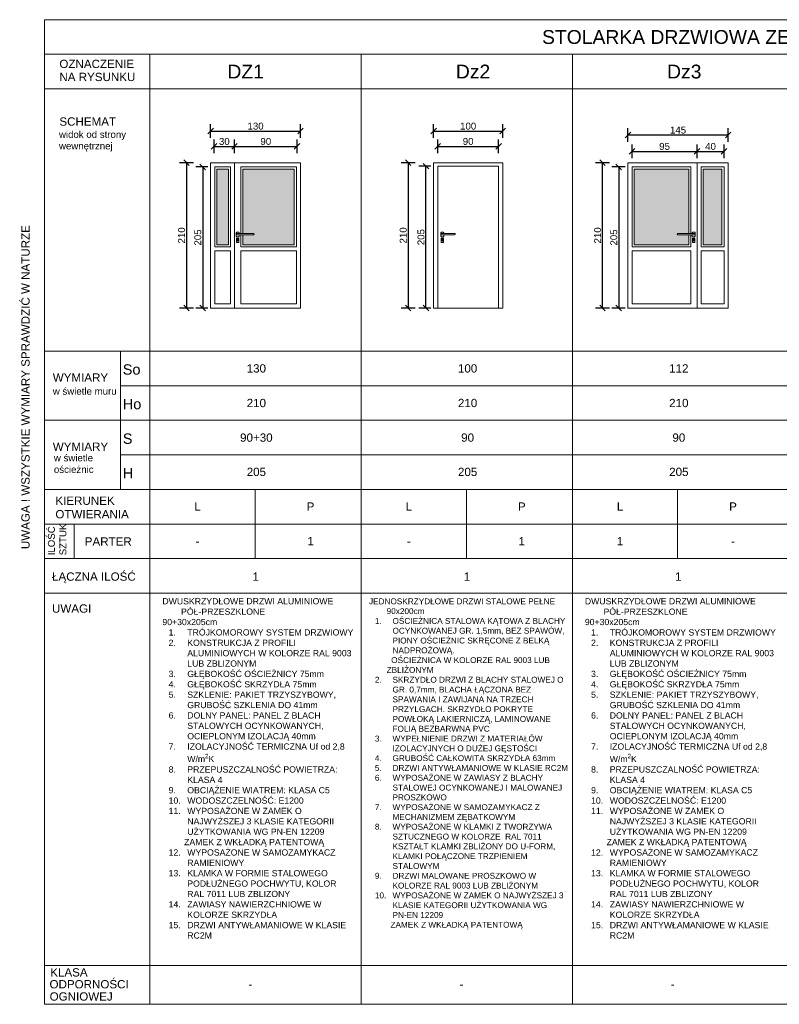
# Model space of a CAD drawing. Header units: millimetres. Extents: x -2720 to 125583, y -8970 to 34912.
# Tile 83 of 105: x 26169 to 27268, y 31447 to 32870. Entities that reach past the tile are written whole.
import ezdxf
from ezdxf.enums import TextEntityAlignment as Align

# ---------------------------------------------------------------- set-up
doc = ezdxf.new("R2010")
doc.units = ezdxf.units.MM
doc.layers.add('_opisy', color=24, linetype='Continuous')
doc.layers.add('A - hatch', color=253, linetype='Continuous', lineweight=5, transparency=0.6)
for name, color, linetype, lineweight in [('A - Opisy', 44, 'Continuous', 9), ('A_WIDOK', 141, 'Continuous', 13), ('DRZWI', 20, 'Continuous', 5), ('tabelka', 133, 'Continuous', 5)]:
    doc.layers.add(name, color=color, linetype=linetype, lineweight=lineweight)
doc.styles.add('ARIACE', font='arial.ttf')
doc.styles.get("Standard").update_dxf_attribs({"font": 'arial.ttf'})
doc.dimstyles.new('1 do 100', dxfattribs={"dimtxt": 10, "dimasz": 8, "dimexe": 10, "dimexo": 10, "dimgap": 2, "dimtad": 1, "dimdec": 0, "dimtxsty": 'Standard', "dimblk": 'OBLIQUE', "dimcen": 2.5, "dimadec": 0, "dimazin": 0, "dimtfac": 1, "dimtdec": 0, "dimtmove": 0, "dimatfit": 3, "dimldrblk": 'OBLIQUE', "dimfxl": 10, "dimfxlon": 1, "dimarcsym": 0})

# ---------------------------------------------------------------- blocks, each defined once
blk = doc.blocks.new('_Oblique')
at = {"color": 0, "linetype": 'ByBlock', "lineweight": -2}
blk.add_line((-0.5, -0.5), (0.5, 0.5), dxfattribs=at)
blk = doc.blocks.new('*D595')
at = {"layer": 'A_WIDOK', "color": 0, "linetype": 'ByBlock', "lineweight": -2, "transparency": 16777216}
for p, q in [((26450.2, 32676.9), (26450.2, 32696.9)), ((26479.8, 32676.9), (26479.8, 32696.9)), ((26450.2, 32686.9), (26479.8, 32686.9))]:
    blk.add_line(p, q, dxfattribs=at)
at = {"layer": 'Defpoints', "color": 0, "linetype": 'ByBlock', "transparency": 16777216}
for p in [(26479.8, 32686.9), (26450.2, 32657.2), (26479.8, 32663.2)]:
    blk.add_point(p, dxfattribs=at)
at = {"layer": 'A_WIDOK', "color": 0, "linetype": 'ByBlock', "lineweight": -2, "transparency": 16777216, "xscale": 8, "yscale": 8, "zscale": 8, "rotation": 180}
blk.add_blockref('_Oblique', (26450.2, 32686.9), dxfattribs=at)
at = {"layer": 'A_WIDOK', "color": 0, "linetype": 'ByBlock', "lineweight": -2, "transparency": 16777216, "xscale": 8, "yscale": 8, "zscale": 8}
blk.add_blockref('_Oblique', (26479.8, 32686.9), dxfattribs=at)
at = {"layer": 'A_WIDOK', "color": 0, "linetype": 'ByBlock', "transparency": 16777216, "insert": (26465, 32694), "char_height": 10, "attachment_point": 5}
blk.add_mtext('30', dxfattribs=at)
blk = doc.blocks.new('*D596')
at = {"layer": 'A_WIDOK', "color": 0, "linetype": 'ByBlock', "lineweight": -2, "transparency": 16777216}
for p, q in [((26479.8, 32676.9), (26479.8, 32696.9)), ((26570.2, 32676.9), (26570.2, 32696.9)), ((26479.8, 32686.9), (26570.2, 32686.9))]:
    blk.add_line(p, q, dxfattribs=at)
at = {"layer": 'Defpoints', "color": 0, "linetype": 'ByBlock', "transparency": 16777216}
for p in [(26570.2, 32686.9), (26479.8, 32657.2), (26570.2, 32657.2)]:
    blk.add_point(p, dxfattribs=at)
at = {"layer": 'A_WIDOK', "color": 0, "linetype": 'ByBlock', "lineweight": -2, "transparency": 16777216, "xscale": 8, "yscale": 8, "zscale": 8, "rotation": 180}
blk.add_blockref('_Oblique', (26479.8, 32686.9), dxfattribs=at)
at = {"layer": 'A_WIDOK', "color": 0, "linetype": 'ByBlock', "lineweight": -2, "transparency": 16777216, "xscale": 8, "yscale": 8, "zscale": 8}
blk.add_blockref('_Oblique', (26570.2, 32686.9), dxfattribs=at)
at = {"layer": 'A_WIDOK', "color": 0, "linetype": 'ByBlock', "transparency": 16777216, "insert": (26525, 32694), "char_height": 10, "attachment_point": 5}
blk.add_mtext('90', dxfattribs=at)
blk = doc.blocks.new('*D597')
at = {"layer": 'A_WIDOK', "color": 0, "linetype": 'ByBlock', "lineweight": -2, "transparency": 16777216}
for p, q in [((26445.2, 32699), (26445.2, 32719)), ((26575.2, 32699), (26575.2, 32719)), ((26445.2, 32709), (26575.2, 32709))]:
    blk.add_line(p, q, dxfattribs=at)
at = {"layer": 'Defpoints', "color": 0, "linetype": 'ByBlock', "transparency": 16777216}
for p in [(26575.2, 32709), (26445.2, 32663.2), (26575.2, 32663.2)]:
    blk.add_point(p, dxfattribs=at)
at = {"layer": 'A_WIDOK', "color": 0, "linetype": 'ByBlock', "lineweight": -2, "transparency": 16777216, "xscale": 8, "yscale": 8, "zscale": 8, "rotation": 180}
blk.add_blockref('_Oblique', (26445.2, 32709), dxfattribs=at)
at = {"layer": 'A_WIDOK', "color": 0, "linetype": 'ByBlock', "lineweight": -2, "transparency": 16777216, "xscale": 8, "yscale": 8, "zscale": 8}
blk.add_blockref('_Oblique', (26575.2, 32709), dxfattribs=at)
at = {"layer": 'A_WIDOK', "color": 0, "linetype": 'ByBlock', "transparency": 16777216, "insert": (26510.2, 32716.1), "char_height": 10, "attachment_point": 5}
blk.add_mtext('130', dxfattribs=at)
blk = doc.blocks.new('*D598')
at = {"layer": 'A_WIDOK', "color": 0, "linetype": 'ByBlock', "lineweight": -2, "transparency": 16777216}
for p, q in [((26441.2, 32657.2), (26423.8, 32657.2)), ((26433.8, 32657.2), (26433.8, 32453.2)), ((26441.2, 32453.2), (26423.8, 32453.2))]:
    blk.add_line(p, q, dxfattribs=at)
at = {"layer": 'Defpoints', "color": 0, "linetype": 'ByBlock', "transparency": 16777216}
for p in [(26451.2, 32657.2), (26433.8, 32453.2), (26451.2, 32453.2)]:
    blk.add_point(p, dxfattribs=at)
at = {"layer": 'A_WIDOK', "color": 0, "linetype": 'ByBlock', "lineweight": -2, "transparency": 16777216, "xscale": 8, "yscale": 8, "zscale": 8}
for p, rotation in [((26433.8, 32657.2), 90), ((26433.8, 32453.2), 270)]:
    blk.add_blockref('_Oblique', p, dxfattribs=dict(at, rotation=rotation))
at = {"layer": 'A_WIDOK', "color": 0, "linetype": 'ByBlock', "transparency": 16777216, "insert": (26426.7, 32555.2), "char_height": 10, "attachment_point": 5, "rotation": 90}
blk.add_mtext('205', dxfattribs=at)
blk = doc.blocks.new('*D599')
at = {"layer": 'A_WIDOK', "color": 0, "linetype": 'ByBlock', "lineweight": -2, "transparency": 16777216}
for p, q in [((26420.3, 32663.2), (26400.3, 32663.2)), ((26410.3, 32663.2), (26410.3, 32453.2)), ((26420.3, 32453.2), (26400.3, 32453.2))]:
    blk.add_line(p, q, dxfattribs=at)
at = {"layer": 'Defpoints', "color": 0, "linetype": 'ByBlock', "transparency": 16777216}
for p in [(26445.2, 32663.2), (26410.3, 32453.2), (26445.2, 32453.2)]:
    blk.add_point(p, dxfattribs=at)
at = {"layer": 'A_WIDOK', "color": 0, "linetype": 'ByBlock', "lineweight": -2, "transparency": 16777216, "xscale": 8, "yscale": 8, "zscale": 8}
for p, rotation in [((26410.3, 32663.2), 90), ((26410.3, 32453.2), 270)]:
    blk.add_blockref('_Oblique', p, dxfattribs=dict(at, rotation=rotation))
at = {"layer": 'A_WIDOK', "color": 0, "linetype": 'ByBlock', "transparency": 16777216, "insert": (26403.2, 32558.2), "char_height": 10, "attachment_point": 5, "rotation": 90}
blk.add_mtext('210', dxfattribs=at)
blk = doc.blocks.new('*D600')
at = {"layer": 'A_WIDOK', "color": 0, "linetype": 'ByBlock', "lineweight": -2, "transparency": 16777216}
for p, q in [((26767.7, 32699), (26767.7, 32719)), ((26867.7, 32699), (26867.7, 32719)), ((26767.7, 32709), (26867.7, 32709))]:
    blk.add_line(p, q, dxfattribs=at)
at = {"layer": 'Defpoints', "color": 0, "linetype": 'ByBlock', "transparency": 16777216}
for p in [(26867.7, 32709), (26767.7, 32663.2), (26867.7, 32663.2)]:
    blk.add_point(p, dxfattribs=at)
at = {"layer": 'A_WIDOK', "color": 0, "linetype": 'ByBlock', "lineweight": -2, "transparency": 16777216, "xscale": 8, "yscale": 8, "zscale": 8, "rotation": 180}
blk.add_blockref('_Oblique', (26767.7, 32709), dxfattribs=at)
at = {"layer": 'A_WIDOK', "color": 0, "linetype": 'ByBlock', "lineweight": -2, "transparency": 16777216, "xscale": 8, "yscale": 8, "zscale": 8}
blk.add_blockref('_Oblique', (26867.7, 32709), dxfattribs=at)
at = {"layer": 'A_WIDOK', "color": 0, "linetype": 'ByBlock', "transparency": 16777216, "insert": (26817.7, 32716.1), "char_height": 10, "attachment_point": 5}
blk.add_mtext('100', dxfattribs=at)
blk = doc.blocks.new('*D601')
at = {"layer": 'A_WIDOK', "color": 0, "linetype": 'ByBlock', "lineweight": -2, "transparency": 16777216}
for p, q in [((26740.9, 32663.2), (26720.9, 32663.2)), ((26730.9, 32663.2), (26730.9, 32453.2)), ((26740.9, 32453.2), (26720.9, 32453.2))]:
    blk.add_line(p, q, dxfattribs=at)
at = {"layer": 'Defpoints', "color": 0, "linetype": 'ByBlock', "transparency": 16777216}
for p in [(26767.7, 32663.2), (26730.9, 32453.2), (26767.7, 32453.2)]:
    blk.add_point(p, dxfattribs=at)
at = {"layer": 'A_WIDOK', "color": 0, "linetype": 'ByBlock', "lineweight": -2, "transparency": 16777216, "xscale": 8, "yscale": 8, "zscale": 8}
for p, rotation in [((26730.9, 32663.2), 90), ((26730.9, 32453.2), 270)]:
    blk.add_blockref('_Oblique', p, dxfattribs=dict(at, rotation=rotation))
at = {"layer": 'A_WIDOK', "color": 0, "linetype": 'ByBlock', "transparency": 16777216, "insert": (26723.8, 32558.2), "char_height": 10, "attachment_point": 5, "rotation": 90}
blk.add_mtext('210', dxfattribs=at)
blk = doc.blocks.new('*D602')
at = {"layer": 'A_WIDOK', "color": 0, "linetype": 'ByBlock', "lineweight": -2, "transparency": 16777216}
for p, q in [((26763.7, 32658.2), (26746.6, 32658.2)), ((26756.6, 32453.2), (26756.6, 32658.2)), ((26763.7, 32453.2), (26746.6, 32453.2))]:
    blk.add_line(p, q, dxfattribs=at)
at = {"layer": 'Defpoints', "color": 0, "linetype": 'ByBlock', "transparency": 16777216}
for p in [(26756.6, 32658.2), (26773.7, 32658.2), (26773.7, 32453.2)]:
    blk.add_point(p, dxfattribs=at)
at = {"layer": 'A_WIDOK', "color": 0, "linetype": 'ByBlock', "lineweight": -2, "transparency": 16777216, "xscale": 8, "yscale": 8, "zscale": 8}
for p, rotation in [((26756.6, 32658.2), 90), ((26756.6, 32453.2), 270)]:
    blk.add_blockref('_Oblique', p, dxfattribs=dict(at, rotation=rotation))
at = {"layer": 'A_WIDOK', "color": 0, "linetype": 'ByBlock', "transparency": 16777216, "insert": (26749.5, 32555.7), "char_height": 10, "attachment_point": 5, "rotation": 90}
blk.add_mtext('205', dxfattribs=at)
blk = doc.blocks.new('*D603')
at = {"layer": 'A_WIDOK', "color": 0, "linetype": 'ByBlock', "lineweight": -2, "transparency": 16777216}
for p, q in [((26773.7, 32676.9), (26773.7, 32696.9)), ((26861.7, 32676.9), (26861.7, 32696.9)), ((26773.7, 32686.9), (26861.7, 32686.9))]:
    blk.add_line(p, q, dxfattribs=at)
at = {"layer": 'Defpoints', "color": 0, "linetype": 'ByBlock', "transparency": 16777216}
for p in [(26861.7, 32686.9), (26773.7, 32658.2), (26861.7, 32658.2)]:
    blk.add_point(p, dxfattribs=at)
at = {"layer": 'A_WIDOK', "color": 0, "linetype": 'ByBlock', "lineweight": -2, "transparency": 16777216, "xscale": 8, "yscale": 8, "zscale": 8, "rotation": 180}
blk.add_blockref('_Oblique', (26773.7, 32686.9), dxfattribs=at)
at = {"layer": 'A_WIDOK', "color": 0, "linetype": 'ByBlock', "lineweight": -2, "transparency": 16777216, "xscale": 8, "yscale": 8, "zscale": 8}
blk.add_blockref('_Oblique', (26861.7, 32686.9), dxfattribs=at)
at = {"layer": 'A_WIDOK', "color": 0, "linetype": 'ByBlock', "transparency": 16777216, "insert": (26817.7, 32694), "char_height": 10, "attachment_point": 5}
blk.add_mtext('90', dxfattribs=at)
blk = doc.blocks.new('*D604')
at = {"layer": 'A_WIDOK', "color": 0, "linetype": 'ByBlock', "lineweight": -2, "transparency": 16777216}
for p, q in [((27054.8, 32669.7), (27054.8, 32689.7)), ((27148.8, 32669.7), (27148.8, 32689.7)), ((27054.8, 32679.7), (27148.8, 32679.7))]:
    blk.add_line(p, q, dxfattribs=at)
at = {"layer": 'Defpoints', "color": 0, "linetype": 'ByBlock', "transparency": 16777216}
for p in [(27148.8, 32679.7), (27054.8, 32657.2), (27148.8, 32657.2)]:
    blk.add_point(p, dxfattribs=at)
at = {"layer": 'A_WIDOK', "color": 0, "linetype": 'ByBlock', "lineweight": -2, "transparency": 16777216, "xscale": 8, "yscale": 8, "zscale": 8, "rotation": 180}
blk.add_blockref('_Oblique', (27054.8, 32679.7), dxfattribs=at)
at = {"layer": 'A_WIDOK', "color": 0, "linetype": 'ByBlock', "lineweight": -2, "transparency": 16777216, "xscale": 8, "yscale": 8, "zscale": 8}
blk.add_blockref('_Oblique', (27148.8, 32679.7), dxfattribs=at)
at = {"layer": 'A_WIDOK', "color": 0, "linetype": 'ByBlock', "transparency": 16777216, "insert": (27101.8, 32686.8), "char_height": 10, "width": 29.322, "attachment_point": 5}
blk.add_mtext('95', dxfattribs=at)
blk = doc.blocks.new('*D605')
at = {"layer": 'A_WIDOK', "color": 0, "linetype": 'ByBlock', "lineweight": -2, "transparency": 16777216}
for p, q in [((27148.8, 32673.2), (27148.8, 32689.7)), ((27187.8, 32669.7), (27187.8, 32689.7)), ((27148.8, 32679.7), (27187.8, 32679.7))]:
    blk.add_line(p, q, dxfattribs=at)
at = {"layer": 'Defpoints', "color": 0, "linetype": 'ByBlock', "transparency": 16777216}
for p in [(27187.8, 32679.7), (27148.8, 32663.2), (27187.8, 32657.2)]:
    blk.add_point(p, dxfattribs=at)
at = {"layer": 'A_WIDOK', "color": 0, "linetype": 'ByBlock', "lineweight": -2, "transparency": 16777216, "xscale": 8, "yscale": 8, "zscale": 8, "rotation": 180}
blk.add_blockref('_Oblique', (27148.8, 32679.7), dxfattribs=at)
at = {"layer": 'A_WIDOK', "color": 0, "linetype": 'ByBlock', "lineweight": -2, "transparency": 16777216, "xscale": 8, "yscale": 8, "zscale": 8}
blk.add_blockref('_Oblique', (27187.8, 32679.7), dxfattribs=at)
at = {"layer": 'A_WIDOK', "color": 0, "linetype": 'ByBlock', "transparency": 16777216, "insert": (27168.3, 32686.8), "char_height": 10, "attachment_point": 5}
blk.add_mtext('40', dxfattribs=at)
blk = doc.blocks.new('*D606')
at = {"layer": 'A_WIDOK', "color": 0, "linetype": 'ByBlock', "lineweight": -2, "transparency": 16777216}
for p, q in [((27022.1, 32663.2), (27002.1, 32663.2)), ((27012.1, 32453.2), (27012.1, 32663.2)), ((27022.1, 32453.2), (27002.1, 32453.2))]:
    blk.add_line(p, q, dxfattribs=at)
at = {"layer": 'Defpoints', "color": 0, "linetype": 'ByBlock', "transparency": 16777216}
for p in [(27012.1, 32663.2), (27048.8, 32663.2), (27048.8, 32453.2)]:
    blk.add_point(p, dxfattribs=at)
at = {"layer": 'A_WIDOK', "color": 0, "linetype": 'ByBlock', "lineweight": -2, "transparency": 16777216, "xscale": 8, "yscale": 8, "zscale": 8}
for p, rotation in [((27012.1, 32663.2), 90), ((27012.1, 32453.2), 270)]:
    blk.add_blockref('_Oblique', p, dxfattribs=dict(at, rotation=rotation))
at = {"layer": 'A_WIDOK', "color": 0, "linetype": 'ByBlock', "transparency": 16777216, "insert": (27005, 32558.2), "char_height": 10, "attachment_point": 5, "rotation": 90}
blk.add_mtext('210', dxfattribs=at)
blk = doc.blocks.new('*D607')
at = {"layer": 'A_WIDOK', "color": 0, "linetype": 'ByBlock', "lineweight": -2, "transparency": 16777216}
for p, q in [((27044.8, 32657.2), (27025.5, 32657.2)), ((27035.5, 32657.2), (27035.5, 32453.2)), ((27044.8, 32453.2), (27025.5, 32453.2))]:
    blk.add_line(p, q, dxfattribs=at)
at = {"layer": 'Defpoints', "color": 0, "linetype": 'ByBlock', "transparency": 16777216}
for p in [(27054.8, 32657.2), (27035.5, 32453.2), (27054.8, 32453.2)]:
    blk.add_point(p, dxfattribs=at)
at = {"layer": 'A_WIDOK', "color": 0, "linetype": 'ByBlock', "lineweight": -2, "transparency": 16777216, "xscale": 8, "yscale": 8, "zscale": 8}
for p, rotation in [((27035.5, 32657.2), 90), ((27035.5, 32453.2), 270)]:
    blk.add_blockref('_Oblique', p, dxfattribs=dict(at, rotation=rotation))
at = {"layer": 'A_WIDOK', "color": 0, "linetype": 'ByBlock', "transparency": 16777216, "insert": (27028.4, 32555.2), "char_height": 10, "attachment_point": 5, "rotation": 90}
blk.add_mtext('205', dxfattribs=at)
blk = doc.blocks.new('*D617')
at = {"layer": 'A_WIDOK', "color": 0, "linetype": 'ByBlock', "lineweight": -2, "transparency": 16777216}
for p, q in [((27048.8, 32693.3), (27048.8, 32713.3)), ((27193.8, 32693.3), (27193.8, 32713.3)), ((27193.8, 32703.3), (27048.8, 32703.3))]:
    blk.add_line(p, q, dxfattribs=at)
at = {"layer": 'Defpoints', "color": 0, "linetype": 'ByBlock', "transparency": 16777216}
for p in [(27048.8, 32703.3), (27048.8, 32663.2), (27193.8, 32663.2)]:
    blk.add_point(p, dxfattribs=at)
at = {"layer": 'A_WIDOK', "color": 0, "linetype": 'ByBlock', "lineweight": -2, "transparency": 16777216, "xscale": 8, "yscale": 8, "zscale": 8, "rotation": 180}
blk.add_blockref('_Oblique', (27048.8, 32703.3), dxfattribs=at)
at = {"layer": 'A_WIDOK', "color": 0, "linetype": 'ByBlock', "lineweight": -2, "transparency": 16777216, "xscale": 8, "yscale": 8, "zscale": 8}
blk.add_blockref('_Oblique', (27193.8, 32703.3), dxfattribs=at)
at = {"layer": 'A_WIDOK', "color": 0, "linetype": 'ByBlock', "transparency": 16777216, "insert": (27121.3, 32710.4), "char_height": 10, "attachment_point": 5}
blk.add_mtext('145', dxfattribs=at)

msp = doc.modelspace()

# ---------------------------------------------------------------- hatches: boundary and pattern name
at = {"layer": 'A - hatch', "true_color": 0xadddf7}
h = msp.add_hatch(color=141, dxfattribs=at)
h.dxf.hatch_style = 1
h.paths.add_polyline_path([(26454.21, 32654.18), (26470.84, 32654.18), (26470.84, 32544.68), (26454.21, 32544.68)])
h.paths.add_polyline_path([(26566.21, 32654.18), (26491.84, 32654.18), (26491.84, 32561.05), (26506.83, 32561.06, -1.0006309), (26507.08, 32558.99), (26491.84, 32558.99), (26491.84, 32544.68), (26566.21, 32544.68)])
h = msp.add_hatch(color=141, dxfattribs=at)
h.dxf.hatch_style = 1
h.paths.add_polyline_path([(27184.78, 32654.18), (27157.78, 32654.18), (27157.78, 32544.68), (27184.78, 32544.68)])
edge = h.paths.add_edge_path()
edge.add_line((27057.78, 32544.68), (27136.78, 32544.68))
edge.add_line((27136.78, 32544.68), (27136.78, 32558.99))
edge.add_line((27136.78, 32558.99), (27121.16, 32558.99))
edge.add_arc((27121.31, 32560.02), 1.05, 100.26464, 261.66793, ccw=False)
edge.add_line((27121.13, 32561.05), (27136.78, 32561.05))
edge.add_line((27136.78, 32561.05), (27136.78, 32654.18))
edge.add_line((27136.78, 32654.18), (27057.78, 32654.18))
edge.add_line((27057.78, 32654.18), (27057.78, 32544.68))

# ---------------------------------------------------------------- linework, layer by layer
at = {"layer": '_opisy'}
msp.add_line((26204.89, 32084.92), (26205, 32084.92), dxfattribs=at)
at = {"layer": 'DRZWI'}
msp.add_line((27148.78, 32663.18), (27148.78, 32453.18), dxfattribs=at)
for points in [[(26445.21, 32663.18), (26479.84, 32663.18), (26479.84, 32453.18), (26445.21, 32453.18)], [(26451.21, 32657.18), (26473.84, 32657.18), (26473.84, 32541.68), (26451.21, 32541.68)], [(26454.21, 32654.18), (26470.84, 32654.18), (26470.84, 32544.68), (26454.21, 32544.68)], [(26479.84, 32663.18), (26575.21, 32663.18), (26575.21, 32453.18), (26479.84, 32453.18)], [(26867.75, 32663.18), (26867.75, 32453.18), (26767.75, 32453.18), (26767.75, 32663.18)], [(26861.75, 32658.18), (26861.75, 32453.18), (26773.75, 32453.18), (26773.75, 32658.18)], [(27193.78, 32663.18), (27048.78, 32663.18), (27048.78, 32453.18), (27193.78, 32453.18)], [(27148.78, 32663.18), (27048.78, 32663.18), (27048.78, 32453.18), (27148.78, 32453.18)], [(27193.78, 32663.18), (27148.78, 32663.18), (27148.78, 32453.18), (27193.78, 32453.18)], [(27187.78, 32657.18), (27154.78, 32657.18), (27154.78, 32541.68), (27187.78, 32541.68)], [(27184.78, 32654.18), (27157.78, 32654.18), (27157.78, 32544.68), (27184.78, 32544.68)], [(26451.21, 32535.68), (26473.84, 32535.68), (26473.84, 32459.18), (26451.21, 32459.18)], [(26488.84, 32535.68), (26569.21, 32535.68), (26569.21, 32459.18), (26488.84, 32459.18)], [(27054.78, 32535.68), (27139.78, 32535.68), (27139.78, 32459.18), (27054.78, 32459.18)], [(27154.78, 32459.18), (27187.78, 32459.18), (27187.78, 32535.68), (27154.78, 32535.68)]]:
    msp.add_lwpolyline(points, close=True, dxfattribs=at)
for points in [[(26488.84, 32561.05), (26488.84, 32657.18), (26569.21, 32657.18), (26569.21, 32541.68), (26488.84, 32541.68), (26488.84, 32558.99)], [(26491.84, 32561.05), (26491.84, 32654.18), (26566.21, 32654.18), (26566.21, 32544.68), (26491.84, 32544.68), (26491.84, 32558.99)], [(27139.78, 32561.04), (27139.78, 32657.18), (27054.78, 32657.18), (27054.78, 32541.68), (27139.78, 32541.68), (27139.78, 32558.99)], [(27136.78, 32561.05), (27136.78, 32654.18), (27057.78, 32654.18), (27057.78, 32544.68), (27136.78, 32544.68), (27136.78, 32558.99)], [(26483.26, 32561.04), (26507.08, 32561.06)], [(26779.37, 32561.04), (26798.19, 32561.06)], [(27144.98, 32561.04), (27121.16, 32561.06)], [(26484.16, 32551.61), (26484.16, 32549.83)], [(26484.54, 32551.61), (26484.54, 32549.82)], [(26780.27, 32551.61), (26780.27, 32549.83)], [(26780.65, 32551.61), (26780.65, 32549.82)], [(27143.7, 32551.61), (27143.7, 32549.82)], [(27144.07, 32551.61), (27144.07, 32549.83)]]:
    msp.add_lwpolyline(points, dxfattribs=at)
for points in [[(26486.51, 32561.05), (26486.51, 32561.89, 0.4707029), (26485.79, 32562.64), (26482.9, 32562.64, 0.3870514), (26482.19, 32561.89), (26482.19, 32556.88, 0.3800833), (26482.91, 32556.14), (26485.79, 32556.14, 0.3440053), (26486.51, 32556.88), (26486.51, 32558.99)], [(26483.26, 32561.04, 0.6968402), (26483.26, 32558.99), (26507.08, 32558.99)], [(26782.62, 32561.05), (26782.62, 32561.89, 0.4707029), (26781.9, 32562.64), (26779.01, 32562.64, 0.3870514), (26778.3, 32561.89), (26778.3, 32556.88, 0.3800833), (26779.02, 32556.14), (26781.9, 32556.14, 0.3440053), (26782.62, 32556.88), (26782.62, 32558.99)], [(26779.37, 32561.04, 0.6968402), (26779.37, 32558.99), (26798.19, 32558.99)], [(27144.98, 32561.04, -0.6968402), (27144.98, 32558.99), (27121.16, 32558.99)], [(27141.73, 32561.05), (27141.73, 32561.89, -0.4707029), (27142.45, 32562.64), (27145.34, 32562.64, -0.3870514), (27146.04, 32561.89), (27146.04, 32556.88, -0.3800833), (27145.32, 32556.14), (27142.45, 32556.14, -0.3440053), (27141.73, 32556.88), (27141.73, 32558.99)]]:
    msp.add_lwpolyline(points, format="xyb", dxfattribs=at)
for points in [[(26483.51, 32547.85), (26485.21, 32547.85, 0.3440053), (26485.96, 32548.63), (26485.96, 32553.57, 0.4707029), (26485.21, 32554.35), (26483.49, 32554.35, 0.3870514), (26482.76, 32553.57), (26482.76, 32548.63, 0.3800833)], [(26779.62, 32547.85), (26781.32, 32547.85, 0.3440053), (26782.07, 32548.63), (26782.07, 32553.57, 0.4707029), (26781.32, 32554.35), (26779.6, 32554.35, 0.3870514), (26778.87, 32553.57), (26778.87, 32548.63, 0.3800833)], [(27144.73, 32547.85), (27143.03, 32547.85, -0.3440053), (27142.28, 32548.63), (27142.28, 32553.57, -0.4707029), (27143.03, 32554.35), (27144.74, 32554.35, -0.3870514), (27145.48, 32553.57), (27145.48, 32548.63, -0.3800833)]]:
    msp.add_lwpolyline(points, format="xyb", close=True, dxfattribs=at)
for centre in [(26484.35, 32552.29), (26780.46, 32552.29), (27143.89, 32552.29)]:
    msp.add_circle(centre, 0.704, dxfattribs=at)
for centre, radius, start, end in [((26506.95, 32560.02), 1.04, 276.76216, 83.23784), ((26798.06, 32560.02), 1.04, 276.76216, 83.23784), ((27121.28, 32560.02), 1.04, 96.76216, 263.23784), ((26484.35, 32549.82), 0.187, 179.98289, 0.01711), ((26780.46, 32549.82), 0.187, 179.98289, 0.01711), ((27143.89, 32549.82), 0.187, 179.98289, 0.01711)]:
    msp.add_arc(centre, radius, start, end, dxfattribs=at)
at = {"layer": 'tabelka'}
for p, q in [((26205, 32870.03), (28123.59, 32870.03)), ((26205, 32870.03), (26205, 31446.62)), ((26205, 32820.03), (26205, 32084.92)), ((26205, 32820.03), (28123.59, 32820.03)), ((26357.44, 32820.03), (26357.44, 31446.62)), ((26662.98, 32820.03), (26662.98, 31446.62)), ((26968.51, 32820.03), (26968.51, 31446.62)), ((26205, 32770.03), (28123.59, 32770.03)), ((26205, 32390.9), (28123.59, 32390.9)), ((26314.81, 32390.9), (26314.81, 32190.9)), ((26314.81, 32340.9), (28123.59, 32340.9)), ((26205, 32290.9), (28123.59, 32290.9)), ((26314.81, 32240.9), (28123.59, 32240.9)), ((26205, 32190.9), (28123.59, 32190.9)), ((26205, 32140.9), (27579.59, 32140.9)), ((26247.63, 32140.9), (26247.63, 32090.9)), ((26247.63, 32140.9), (27579.59, 32140.9)), ((26205, 32090.9), (28123.59, 32090.9)), ((26247.63, 32090.9), (28123.59, 32090.9)), ((26205, 32040.9), (28123.59, 32040.9)), ((26205, 31502.85), (28123.59, 31502.85)), ((26205, 31446.62), (28123.59, 31446.62))]:
    msp.add_line(p, q, dxfattribs=at)
for points in [[(26509.67, 32190.9), (26509.67, 32090.9)], [(26815.21, 32190.9), (26815.21, 32090.9)], [(27120.75, 32190.9), (27120.75, 32090.9)]]:
    msp.add_lwpolyline(points, dxfattribs=at)

# ---------------------------------------------------------------- texts
at = {"layer": 'A - Opisy', "style": 'ARIACE'}
for s, p in [('STOLARKA DRZWIOWA ZEWNĘTRZNA', (27183.02, 32845.03)), ('DZ1', (26495.86, 32795.03)), ('Dz2', (26824.77, 32795.03)), ('Dz3', (27130.31, 32795.03))]:
    msp.add_text(s, height=20, dxfattribs=at).set_placement(p, align=Align.MIDDLE_CENTER)
at = {"layer": 'A - Opisy'}
for s, height, p in [('OZNACZENIE', 12, (26226.46, 32800.12)), ('NA RYSUNKU', 12, (26226.46, 32781.29)), ('SCHEMAT', 12, (26226.46, 32716.78)), ('WYMIARY ', 12, (26216.9, 32346.71)), ('w świetle muru', 10, (26216.9, 32327.88)), ('WYMIARY ', 12, (26216.92, 32246.71)), ('KIERUNEK', 12, (26220.68, 32168.68)), ('OTWIERANIA', 12, (26220.68, 32149.12)), ('PARTER', 12, (26263.12, 32109.73)), ('ŁĄCZNA ILOŚĆ ', 12, (26215.81, 32058.95)), ('UWAGI', 12, (26215.78, 32012.76)), ('KLASA ', 12, (26213.22, 31486.78)), ('ODPORNOŚCI ', 12, (26212.19, 31469.64)), ('-', 12, (26499.76, 31469.64)), ('-', 12, (26805.3, 31469.64)), ('-', 12, (27110.83, 31469.64)), ('OGNIOWEJ', 12, (26212.36, 31451.94))]:
    msp.add_text(s, height=height, dxfattribs=at).set_placement(p)
at = {"layer": 'A - Opisy', "style": 'ARIACE'}
for s, p in [('So', (26318.15, 32356.86)), ('Ho', (26318.15, 32306.86)), ('S', (26318.18, 32256.86)), ('H', (26318.18, 32206.86))]:
    msp.add_text(s, height=15, dxfattribs=at).set_placement(p)
at = {"layer": 'A - Opisy'}
for s, p in [('130', (26511.35, 32365.9)), ('100', (26816.89, 32365.9)), ('112', (27122.42, 32365.9)), ('210', (26511.35, 32315.9)), ('210', (26816.89, 32315.9)), ('210', (27122.42, 32315.9)), ('90+30', (26511.38, 32265.9)), ('90', (26816.91, 32265.9)), ('90', (27122.45, 32265.9)), ('205', (26511.38, 32216.33)), ('205', (26816.91, 32216.33)), ('205', (27122.45, 32216.33)), ('L', (26426.33, 32166.16)), ('P', (26589.74, 32166.16)), ('L', (26731.87, 32166.16)), ('P', (26895.27, 32166.16)), ('L', (27037.4, 32166.16)), ('P', (27200.81, 32166.16)), ('-', (26426.33, 32116.16)), ('1', (26589.74, 32116.16)), ('-', (26731.87, 32116.16)), ('1', (26895.27, 32116.16)), ('1', (27037.4, 32116.16)), ('-', (27200.81, 32116.16)), ('1', (26510.53, 32064.95)), ('1', (26816.07, 32064.95)), ('1', (27121.61, 32064.95))]:
    msp.add_text(s, height=12, dxfattribs=at).set_placement(p, align=Align.MIDDLE_CENTER)
at = {"layer": 'A - Opisy', "char_height": 10, "attachment_point": 1}
for s, width, insert in [('widok od strony wewnętrznej', 100.0916, (26225.86, 32709.15)), ('w świetle ościeżnic', 74.9661, (26218.5, 32241.55))]:
    msp.add_mtext_dynamic_manual_height_columns(s, width=width, gutter_width=12.5, heights=[0], dxfattribs=dict(at, insert=insert))
at = {"layer": 'A - Opisy', "insert": (26171.43, 32104.65), "char_height": 12, "width": 671.532, "attachment_point": 1, "rotation": 90}
msp.add_mtext('UWAGA ! WSZYSTKIE WYMIARY SPRAWDZIĆ W NATURZE', dxfattribs=at)
at = {"layer": 'A - Opisy', "insert": (26209.88, 32095.77), "char_height": 10, "attachment_point": 1, "rotation": 90}
msp.add_mtext_dynamic_manual_height_columns('ILOŚĆ SZTUK', width=42.6303, gutter_width=355.63, heights=[0], dxfattribs=at)
at = {"layer": 'A - Opisy', "width": 295.9317, "attachment_point": 1}
for s, insert, char_height in [('\\A1;\\pxi-3,l5,t5;DWUSKRZYDŁOWE DRZWI ALUMINIOWE PÓŁ-PRZESZKLONE\\P90+30x205cm\\P\\pl6,t6;1.^ITRÓJKOMOROWY SYSTEM DRZWIOWY\\P2.^IKONSTRUKCJA Z PROFILI ALUMINIOWYCH W KOLORZE RAL 9003 LUB ZBLIZONYM\\P3.^IGŁĘBOKOŚĆ OŚCIEŻNICY 75mm\\P4.^IGŁĘBOKOŚĆ SKRZYDŁA 75mm\\P5.^ISZKLENIE: PAKIET TRZYSZYBOWY, GRUBOŚĆ SZKLENIA DO 41mm\\P6.^IDOLNY PANEL: PANEL Z BLACH STALOWYCH OCYNKOWANYCH, OCIEPLONYM IZOLACJĄ 40mm\\P7.^IIZOLACYJNOŚĆ TERMICZNA Uf od 2,8 W/m{\\H0.7x;\\S2^ ;\\H1.4286x;K\\P8.^IPRZEPUSZCZALNOŚĆ POWIETRZA: KLASA 4\\P9.^IOBCIĄŻENIE WIATREM: KLASA C5\\P10.^IWODOSZCZELNOŚĆ: E1200\\P11.^IWYPOSAŻONE W ZAMEK O NAJWYŻSZEJ 3 KLASIE KATEGORII UŻYTKOWANIA WG PN-EN 12209\\P\\pl5,t5;         ZAMEK Z WKŁADKĄ PATENTOWĄ\\P\\pl6,t6;12.^IWYPOSAŻONE W SAMOZAMYKACZ RAMIENIOWY\\P13.^IKLAMKA W FORMIE STALOWEGO PODŁUŻNEGO POCHWYTU, KOLOR RAL 7011 LUB ZBLIZONY\\P14.^IZAWIASY NAWIERZCHNIOWE W KOLORZE SKRZYDŁA\\P15.^IDRZWI ANTYWŁAMANIOWE W KLASIE RC2M}', (26357.44, 32033.79), 9), ('\\pxi-3,l4,t4;JEDNOSKRZYDŁOWE DRZWI STALOWE PEŁNE 90x200cm\\P\\pl5,t5;1.^IOŚCIEŻNICA STALOWA KĄTOWA Z BLACHY OCYNKOWANEJ GR. 1,5mm, BEZ SPAWÓW, PIONY OŚCIEŻNIC SKRĘCONE Z BELKĄ NADPROŻOWĄ.\\P\\pl4,t4;^I  OŚCIEŻNICA W KOLORZE RAL 9003 LUB ZBLIŻONYM\\P\\pl5,t5;2.^ISKRZYDŁO DRZWI Z BLACHY STALOWEJ O GR. 0,7mm, BLACHA ŁĄCZONA BEZ SPAWANIA I ZAWIJANA NA TRZECH PRZYLGACH. SKRZYDŁO POKRYTE POWŁOKĄ LAKIERNICZĄ, LAMINOWANE FOLIĄ BEZBARWNĄ PVC\\P3.^IWYPEŁNIENIE DRZWI Z MATERIAŁÓW IZOLACYJNYCH O DUŻEJ GĘSTOŚCI\\P4.^IGRUBOŚĆ CAŁKOWITA SKRZYDŁA 63mm\\P5.^IDRZWI ANTYWŁAMANIOWE W KLASIE RC2M\\P6.^IWYPOSAŻONE W ZAWIASY Z BLACHY STALOWEJ OCYNKOWANEJ I MALOWANEJ PROSZKOWO\\P7.^IWYPOSAŻONE W SAMOZAMYKACZ Z MECHANIZMEM ZĘBATKOWYM\\P8.^IWYPOSAŻONE W KLAMKI Z TWORZYWA SZTUCZNEGO W KOLORZE  RAL 7011 KSZTAŁT KLAMKI ZBLIŻONY DO U-FORM, KLAMKI POŁĄCZONE TRZPIENIEM STALOWYM\\P9.^IDRZWI MALOWANE PROSZKOWO W KOLORZE RAL 9003 LUB ZBLIŻONYM\\P{\\A1;10.^IWYPOSAŻONE W ZAMEK O NAJWYŻSZEJ 3 KLASIE KATEGORII UŻYTKOWANIA WG PN-EN 12209\\P\\pi0,l0,tz;            ZAMEK Z WKŁADKĄ PATENTOWĄ}', (26665.8, 32033.43), 8.5), ('\\A1;\\pxi-3,l5,t5;DWUSKRZYDŁOWE DRZWI ALUMINIOWE PÓŁ-PRZESZKLONE\\P90+30x205cm\\P\\pl6,t6;1.^ITRÓJKOMOROWY SYSTEM DRZWIOWY\\P2.^IKONSTRUKCJA Z PROFILI ALUMINIOWYCH W KOLORZE RAL 9003 LUB ZBLIZONYM\\P3.^IGŁĘBOKOŚĆ OŚCIEŻNICY 75mm\\P4.^IGŁĘBOKOŚĆ SKRZYDŁA 75mm\\P5.^ISZKLENIE: PAKIET TRZYSZYBOWY, GRUBOŚĆ SZKLENIA DO 41mm\\P6.^IDOLNY PANEL: PANEL Z BLACH STALOWYCH OCYNKOWANYCH, OCIEPLONYM IZOLACJĄ 40mm\\P7.^IIZOLACYJNOŚĆ TERMICZNA Uf od 2,8 W/m{\\H0.7x;\\S2^ ;\\H1.4286x;K\\P8.^IPRZEPUSZCZALNOŚĆ POWIETRZA: KLASA 4\\P9.^IOBCIĄŻENIE WIATREM: KLASA C5\\P10.^IWODOSZCZELNOŚĆ: E1200\\P11.^IWYPOSAŻONE W ZAMEK O NAJWYŻSZEJ 3 KLASIE KATEGORII UŻYTKOWANIA WG PN-EN 12209\\P\\pl5,t5;         ZAMEK Z WKŁADKĄ PATENTOWĄ\\P\\pl6,t6;12.^IWYPOSAŻONE W SAMOZAMYKACZ RAMIENIOWY\\P13.^IKLAMKA W FORMIE STALOWEGO PODŁUŻNEGO POCHWYTU, KOLOR RAL 7011 LUB ZBLIZONY\\P14.^IZAWIASY NAWIERZCHNIOWE W KOLORZE SKRZYDŁA\\P15.^IDRZWI ANTYWŁAMANIOWE W KLASIE RC2M}', (26968.51, 32033.79), 9)]:
    msp.add_mtext(s, dxfattribs=dict(at, insert=insert, char_height=char_height))

# ---------------------------------------------------------------- dimensions: what is measured, and where the dimension line sits
at = {"layer": 'A_WIDOK', "linetype": 'ByBlock'}
for base, p1, p2, picture, middle in [((26575.21, 32709.02), (26445.21, 32663.18), (26575.21, 32663.18), '*D597', (26510.21, 32716.13)), ((26867.75, 32709.02), (26767.75, 32663.18), (26867.75, 32663.18), '*D600', (26817.75, 32716.12)), ((27048.78, 32703.31), (27193.78, 32663.18), (27048.78, 32663.18), '*D617', (27121.28, 32710.42)), ((26479.84, 32686.86), (26450.21, 32657.18), (26479.84, 32663.18), '*D595', (26465.03, 32693.97)), ((26570.21, 32686.86), (26479.84, 32657.18), (26570.21, 32657.18), '*D596', (26525.03, 32693.97))]:
    dim = msp.add_linear_dim(base=base, p1=p1, p2=p2, dimstyle='1 do 100', dxfattribs=at)
    dim.commit()
    dim.dimension.update_dxf_attribs({"geometry": picture, "text_midpoint": middle})
for base, p1, p2, text, picture, middle in [((26861.75, 32686.86), (26773.75, 32658.18), (26861.75, 32658.18), '90', '*D603', (26817.75, 32693.97)), ((27148.78, 32679.7), (27054.78, 32657.18), (27148.78, 32657.18), '95', '*D604', (27101.78, 32686.81)), ((27187.78, 32679.7), (27148.78, 32663.18), (27187.78, 32657.18), '40', '*D605', (27168.28, 32686.81))]:
    dim = msp.add_linear_dim(base=base, p1=p1, p2=p2, text=text, dimstyle='1 do 100', dxfattribs=at)
    dim.commit()
    dim.dimension.update_dxf_attribs({"geometry": picture, "text_midpoint": middle})
for base, p1, p2, picture, middle in [((26410.28, 32453.18), (26445.21, 32663.18), (26445.21, 32453.18), '*D599', (26403.18, 32558.18)), ((26730.86, 32453.18), (26767.75, 32663.18), (26767.75, 32453.18), '*D601', (26723.75, 32558.18)), ((26756.56, 32658.18), (26773.75, 32453.18), (26773.75, 32658.18), '*D602', (26749.46, 32555.68)), ((27012.09, 32663.18), (27048.78, 32453.18), (27048.78, 32663.18), '*D606', (27004.99, 32558.18))]:
    dim = msp.add_linear_dim(base=base, p1=p1, p2=p2, angle=90, dimstyle='1 do 100', dxfattribs=at)
    dim.commit()
    dim.dimension.update_dxf_attribs({"geometry": picture, "text_midpoint": middle})
for base, p1, p2, picture, middle in [((26433.85, 32453.18), (26451.21, 32657.18), (26451.21, 32453.18), '*D598', (26426.74, 32555.18)), ((27035.46, 32453.18), (27054.78, 32657.18), (27054.78, 32453.18), '*D607', (27028.36, 32555.18))]:
    dim = msp.add_linear_dim(base=base, p1=p1, p2=p2, angle=90, text='205', dimstyle='1 do 100', dxfattribs=at)
    dim.commit()
    dim.dimension.update_dxf_attribs({"geometry": picture, "text_midpoint": middle})

doc.saveas('drawing.dxf')
